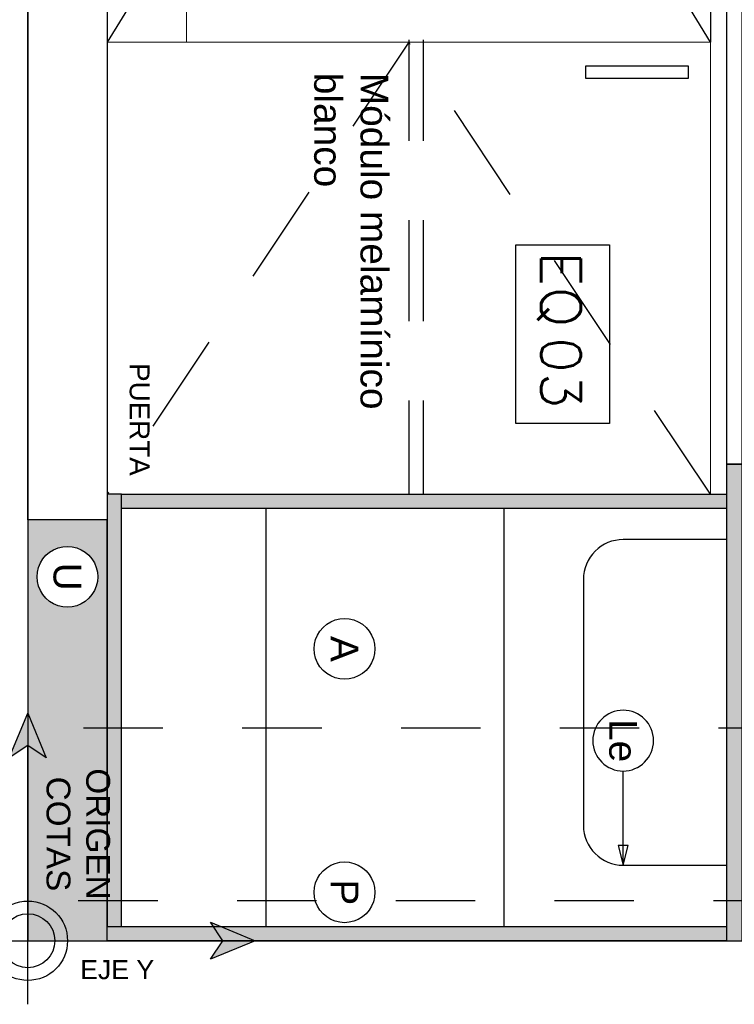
# Model space of a CAD drawing. Header units: millimetres. Extents: x -989 to -850, y -581 to -509.
# Tile 25 of 52: x -954.342 to -953.442, y -576.425 to -575.185. Entities that reach past the tile are written whole.
import ezdxf
from ezdxf.enums import TextEntityAlignment as Align

# ---------------------------------------------------------------- set-up
doc = ezdxf.new("R2010")
doc.units = ezdxf.units.MM
doc.header["$LTSCALE"] = 0.2
doc.set_wipeout_variables(frame=1)
doc.linetypes.add('DASHDOT', pattern=[1, 0.5, -0.25, 0, -0.25])
doc.linetypes.add('HIDDEN2', pattern=[4.7625, 3.175, -1.5875])
for name, color, linetype in [('0A-ALBA-0', 252, 'Continuous'), ('A Aluminio', 5, 'Continuous'), ('A PROYECCION 2', 2, 'Continuous'), ('A SANITARIO', 5, 'Continuous'), ('A-ALBA-0', 253, 'Continuous'), ('A-ALBA-2', 2, 'Continuous'), ('A-ALBA-4', 6, 'Continuous'), ('A-ANNO-NIV', 2, 'Continuous'), ('A-ANNO-SIMB', 2, 'Continuous'), ('A-ANNO-SIMB @ 20', 2, 'Continuous'), ('A-ANNO-SIMB-AXIS', 1, 'Continuous'), ('A-ANOT-COTA-PARC', 1, 'Continuous'), ('A-EQPM-FIJO', 1, 'Continuous'), ('TEXTOS', 2, 'Continuous'), ('TXT COTA', 3, 'Continuous'), ('TXT PLANILLAS', 3, 'Continuous')]:
    doc.layers.add(name, color=color, linetype=linetype)
doc.styles.add('arial', font='arial.ttf')
doc.styles.add('BIS-ANOT', font='swiss.ttf')
doc.styles.add('BIS-COTA', font='swissb.ttf')
doc.styles.add('E5-10', font='micross.ttf', dxfattribs={"height": 0.015})
doc.styles.add('E5-100', font='micross.ttf')
doc.styles.add('ROMANS', font='romans.shx')
doc.dimstyles.new('BIS-COTA-NIVE', dxfattribs={"dimscale": 1.8, "dimtxt": 0.0018, "dimasz": 0.0015, "dimexe": 0, "dimexo": 0, "dimgap": 0.0027, "dimtad": 2, "dimtih": 1, "dimtoh": 1, "dimzin": 1, "dimdsep": 46, "dimtxsty": 'BIS-COTA', "dimblk1": 'MARK1', "dimblk2": 'MARK2', "dimsah": 1, "dimcen": 0.0015, "dimclrd": 1, "dimclre": 1, "dimaunit": 1, "dimadec": 0, "dimazin": 0, "dimtfac": 1, "dimtix": 1, "dimtofl": 0, "dimtmove": 2, "dimatfit": 3, "dimldrblk": 'MARK1', "dimfxl": 1, "dimtolj": 1, "dimarcsym": 0})
doc.dimstyles.new('BIS-COTA-PARC', dxfattribs={"dimscale": 0, "dimtxt": 0.0018, "dimasz": 0.001, "dimexe": 0.0015, "dimexo": 0, "dimgap": 0.0005, "dimtad": 1, "dimdec": 0, "dimlfac": 100, "dimzin": 9, "dimdsep": 46, "dimtxsty": 'BIS-COTA', "dimblk": 'OBLIQUE', "dimcen": 2.5, "dimclrd": 256, "dimclre": 251, "dimclrt": 2, "dimadec": 1, "dimazin": 2, "dimtfac": 1, "dimtdec": 0, "dimtix": 1, "dimtmove": 2, "dimatfit": 3, "dimldrblk": 'DOT', "dimfxl": 0.0015, "dimfxlon": 1, "dimtolj": 1, "dimtzin": 0, "dimarcsym": 0})

# ---------------------------------------------------------------- blocks, each defined once
blk = doc.blocks.new('_Oblique')
at = {"layer": 'TXT COTA', "color": 0, "lineweight": -2}
blk.add_line((-0.5, -0.5), (0.5, 0.5), dxfattribs=at)
blk = doc.blocks.new('*D627')
at = {"layer": 'A-ANOT-COTA-PARC', "color": 251, "lineweight": -2, "transparency": 16777216}
for p, q in [((-954.5142, -572.9447), (-954.4542, -572.9447)), ((-954.4542, -576.3447), (-954.5142, -576.3447))]:
    blk.add_line(p, q, dxfattribs=at)
at = {"layer": 'A-ANOT-COTA-PARC', "lineweight": -2, "transparency": 16777216}
blk.add_line((-954.4842, -576.3447), (-954.4842, -572.9447), dxfattribs=at)
at = {"layer": 'Defpoints', "color": 0, "transparency": 16777216}
for p in [(-955.105, -572.9447), (-954.4842, -572.9447), (-952.1202, -576.3447)]:
    blk.add_point(p, dxfattribs=at)
at = {"layer": 'A-ANOT-COTA-PARC', "lineweight": -2, "transparency": 16777216, "xscale": 0.02, "yscale": 0.02, "zscale": 0.02}
for p, rotation in [((-954.4842, -572.9447), 90), ((-954.4842, -576.3447), 270)]:
    blk.add_blockref('_Oblique', p, dxfattribs=dict(at, rotation=rotation))
at = {"layer": 'A-ANOT-COTA-PARC', "color": 2, "transparency": 16777216, "insert": (-954.5127, -574.6447), "char_height": 0.036, "attachment_point": 5, "rotation": 90, "style": 'BIS-COTA'}
blk.add_mtext('\\A1;340', dxfattribs=at)
blk = doc.blocks.new('_Dot')
at = {"color": 0, "linetype": 'ByBlock', "lineweight": -2}
blk.add_line((-0.5, 0), (-1, 0), dxfattribs=at)
at = {"color": 0, "linetype": 'ByBlock', "const_width": 0.5}
blk.add_lwpolyline([(-0.25, 0, 1), (0.25, 0, 1)], format="xyb", close=True, dxfattribs=at)
blk = doc.blocks.new('A-ANNO-NOM-2')
blk.add_wipeout([(0, -0.001913), (0.000299, -0.00189), (0.000591, -0.00182), (0.000869, -0.001705), (0.001125, -0.001548), (0.001353, -0.001353), (0.001548, -0.001125), (0.001705, -0.000869), (0.00182, -0.000591), (0.00189, -0.000299), (0.001913, 0), (0.00189, 0.000299), (0.00182, 0.000591), (0.001705, 0.000869), (0.001548, 0.001125), (0.001353, 0.001353), (0.001125, 0.001548), (0.000869, 0.001705), (0.000591, 0.00182), (0.000299, 0.00189), (0, 0.001913), (-0.000299, 0.00189), (-0.000591, 0.00182), (-0.000869, 0.001705), (-0.001125, 0.001548), (-0.001353, 0.001353), (-0.001548, 0.001125), (-0.001705, 0.000869), (-0.00182, 0.000591), (-0.00189, 0.000299), (-0.001913, 0), (-0.00189, -0.000299), (-0.00182, -0.000591), (-0.001705, -0.000869), (-0.001548, -0.001125), (-0.001353, -0.001353), (-0.001125, -0.001548), (-0.000869, -0.001705), (-0.000591, -0.00182), (-0.000299, -0.00189)])
blk.add_lwpolyline([(0, -0.001913), (0.000299, -0.00189), (0.000591, -0.00182), (0.000869, -0.001705), (0.001125, -0.001548), (0.001353, -0.001353), (0.001548, -0.001125), (0.001705, -0.000869), (0.00182, -0.000591), (0.00189, -0.000299), (0.001913, 0), (0.00189, 0.000299), (0.00182, 0.000591), (0.001705, 0.000869), (0.001548, 0.001125), (0.001353, 0.001353), (0.001125, 0.001548), (0.000869, 0.001705), (0.000591, 0.00182), (0.000299, 0.00189), (0, 0.001913), (-0.000299, 0.00189), (-0.000591, 0.00182), (-0.000869, 0.001705), (-0.001125, 0.001548), (-0.001353, 0.001353), (-0.001548, 0.001125), (-0.001705, 0.000869), (-0.00182, 0.000591), (-0.00189, 0.000299), (-0.001913, 0), (-0.00189, -0.000299), (-0.00182, -0.000591), (-0.001705, -0.000869), (-0.001548, -0.001125), (-0.001353, -0.001353), (-0.001125, -0.001548), (-0.000869, -0.001705), (-0.000591, -0.00182), (-0.000299, -0.00189)], close=True)
at = {"color": 1, "linetype": 'Continuous', "style": 'E5-100'}
blk.add_attdef('LETRA', text='', height=0.00175, dxfattribs=at).set_placement((0, 0), align=Align.MIDDLE_CENTER)
blk = doc.blocks.new('*U546')
blk.add_lwpolyline([(-0.007846, 0), (-0.006596, 0.000313), (-0.006596, -0.000312)], close=True)
blk.add_wipeout([(0, -0.001913), (0.000299, -0.00189), (0.000591, -0.00182), (0.000869, -0.001705), (0.001125, -0.001548), (0.001353, -0.001353), (0.001548, -0.001125), (0.001705, -0.000869), (0.00182, -0.000591), (0.00189, -0.000299), (0.001913, 0), (0.00189, 0.000299), (0.00182, 0.000591), (0.001705, 0.000869), (0.001548, 0.001125), (0.001353, 0.001353), (0.001125, 0.001548), (0.000869, 0.001705), (0.000591, 0.00182), (0.000299, 0.00189), (0, 0.001913), (-0.000299, 0.00189), (-0.000591, 0.00182), (-0.000869, 0.001705), (-0.001125, 0.001548), (-0.001353, 0.001353), (-0.001548, 0.001125), (-0.001705, 0.000869), (-0.00182, 0.000591), (-0.00189, 0.000299), (-0.001913, 0), (-0.00189, -0.000299), (-0.00182, -0.000591), (-0.001705, -0.000869), (-0.001548, -0.001125), (-0.001353, -0.001353), (-0.001125, -0.001548), (-0.000869, -0.001705), (-0.000591, -0.00182), (-0.000299, -0.00189)])
at = {"linetype": 'Continuous'}
blk.add_line((-0.007846, 0), (-0.001913, 0), dxfattribs=at)
blk.add_circle((0, 0), 0.001913)
at = {"color": 1, "linetype": 'Continuous', "style": 'E5-100'}
blk.add_attdef('LETRA', text='', height=0.00175, dxfattribs=at).set_placement((0, 0), align=Align.MIDDLE_CENTER)
blk = doc.blocks.new('*D584')
at = {"layer": 'A-ANNO-NIV', "color": 1, "lineweight": -2, "transparency": 16777216}
for p, q in [((-952.8319, -574.7088), (-952.907, -574.5484)), ((-952.907, -574.5484), (-952.907, -574.6084)), ((-952.8319, -574.6488), (-952.8319, -574.7088))]:
    blk.add_line(p, q, dxfattribs=at)
at = {"layer": 'Defpoints', "color": 0, "transparency": 16777216}
for p in [(-952.907, -574.6084), (-952.8319, -574.6488), (-954.3319, -576.3447)]:
    blk.add_point(p, dxfattribs=at)
at = {"layer": 'A-ANNO-NIV', "color": 0, "transparency": 16777216, "insert": (-952.907, -574.7291), "char_height": 0.036, "attachment_point": 5, "rotation": 90, "style": 'BIS-COTA'}
blk.add_mtext('\\A1;+1.50', dxfattribs=at)
blk = doc.blocks.new('MARK1')
at = {"color": 0}
for p, q in [((1, 0), (-1, 0)), ((0, 1.5), (0, -1.5))]:
    blk.add_line(p, q, dxfattribs=at)
blk.add_lwpolyline([(0.5, 0.5), (-0.5, -0.5)], dxfattribs=at)
blk = doc.blocks.new('MARK2')
at = {"color": 0}
for p, q in [((1, 0), (-1, 0)), ((0, 1.5), (0, -1.5))]:
    blk.add_line(p, q, dxfattribs=at)
blk.add_lwpolyline([(0.5, 0.5), (-0.5, -0.5)], dxfattribs=at)
blk = doc.blocks.new('A-ANNO-DET-EJE 2')
for points in [[(0, 0.2863), (0.0233, 0.2302), (0, 0.2457), (-0.0233, 0.2302)], [(-0.2863, 0), (-0.2302, 0.0233), (-0.2457, 0), (-0.2302, -0.0233)]]:
    blk.add_hatch(color=0).paths.add_polyline_path(points)
at = {"color": 0}
for p, q in [((0, -0.08), (0, 0.2457)), ((0.08, 0), (-0.2457, 0))]:
    blk.add_line(p, q, dxfattribs=at)
for points in [[(0, 0.2863), (0.0233, 0.2302), (0, 0.2457), (-0.0233, 0.2302)], [(-0.2863, 0), (-0.2302, 0.0233), (-0.2457, 0), (-0.2302, -0.0233)]]:
    blk.add_lwpolyline(points, close=True, dxfattribs=at)
at = {"color": 0, "ltscale": 1.5}
for radius in [0.05, 0.034]:
    blk.add_circle((0, 0), radius, dxfattribs=at)
at = {"color": 0, "insert": (0.0487, 0.066), "char_height": 0.024, "width": 0.234553, "attachment_point": 7, "rotation": 90, "style": 'E5-10'}
blk.add_mtext('{\\fArial|b0|i0|c238|p34;EJE Y}', dxfattribs=at)
at = {"color": 0, "style": 'E5-10'}
for s, insert, char_height, width, attachment_point in [('{\\fArial|b0|i0|c238|p34;ORIGEN\\fArial|b0|i0|c0|p34;\\P\\fArial|b0|i0|c238|p34;COTAS}', (-0.1344, 0.0634), 0.03, 0.19717, 5), ('{\\fArial|b0|i0|c238|p34;EJE X}', (-0.1843, -0.02), 0.024, 0.234553, 1)]:
    blk.add_mtext(s, dxfattribs=dict(at, insert=insert, char_height=char_height, width=width, attachment_point=attachment_point))
blk = doc.blocks.new('*D598')
at = {"layer": 'A-ANOT-COTA-PARC', "color": 251, "lineweight": -2, "transparency": 16777216}
for p, q in [((-954.4037, -576.0447), (-954.4637, -576.0447)), ((-954.4037, -576.3447), (-954.4637, -576.3447))]:
    blk.add_line(p, q, dxfattribs=at)
at = {"layer": 'A-ANOT-COTA-PARC', "lineweight": -2, "transparency": 16777216}
for p, q in [((-954.4337, -576.0447), (-954.4337, -576.1662)), ((-954.4337, -576.3447), (-954.4337, -576.2232))]:
    blk.add_line(p, q, dxfattribs=at)
at = {"layer": 'Defpoints', "color": 0, "transparency": 16777216}
for p in [(-954.4337, -576.0447), (-954.3319, -576.0447), (-954.3319, -576.3447, -0.0005)]:
    blk.add_point(p, dxfattribs=at)
at = {"layer": 'A-ANOT-COTA-PARC', "lineweight": -2, "transparency": 16777216, "xscale": 0.02, "yscale": 0.02, "zscale": 0.02}
for p, rotation in [((-954.4337, -576.0447), 90), ((-954.4337, -576.3447), 270)]:
    blk.add_blockref('_Oblique', p, dxfattribs=dict(at, rotation=rotation))
at = {"layer": 'A-ANOT-COTA-PARC', "color": 2, "transparency": 16777216, "insert": (-954.4337, -576.1947), "char_height": 0.036, "attachment_point": 5, "rotation": 180, "style": 'BIS-COTA'}
blk.add_mtext('\\A1;30', dxfattribs=at)
blk = doc.blocks.new('EQ08')
at = {"layer": 'TXT PLANILLAS', "ltscale": 0.3, "elevation": 25.6}
blk.add_lwpolyline([(90.6711, -2.7224), (90.9521, -2.7224), (90.9521, -2.8702), (90.6711, -2.8702)], close=True, dxfattribs=at)
at = {"layer": 'TXT PLANILLAS', "ltscale": 0.3, "style": 'ROMANS', "text_generation_flag": 6, "width": 1.1}
blk.add_text('EQ', height=0.0624, rotation=180, dxfattribs=at).set_placement((90.6807, -2.8303, 25.6))
at = {"layer": 'TXT PLANILLAS', "ltscale": 0.3, "style": 'ROMANS', "text_generation_flag": 6, "width": 1.05}
blk.add_attdef('08', text='', height=0.0624, rotation=180, dxfattribs=at).set_placement((90.8724, -2.7992, 25.6), align=Align.MIDDLE)

msp = doc.modelspace()

# ---------------------------------------------------------------- hatches: boundary and pattern name
h = msp.add_hatch(color=252)
h.dxf.hatch_style = 1
h.paths.add_polyline_path([(-953.4519, -575.7447), (-953.4519, -576.3447), (-953.4319, -576.3447), (-953.4319, -575.7447)])
h = msp.add_hatch(color=252)
h.dxf.hatch_style = 1
h.paths.add_polyline_path([(-954.2319, -575.7827), (-954.2319, -576.3267), (-954.2139, -576.3267), (-954.2139, -575.7827)])
h = msp.add_hatch(color=252)
h.dxf.hatch_style = 1
h.paths.add_polyline_path([(-954.2139, -575.7827), (-953.4519, -575.7827), (-953.4519, -575.8007), (-954.2139, -575.8007)])
h = msp.add_hatch(color=251)
h.dxf.hatch_style = 1
h.paths.add_polyline_path([(-954.2319, -576.3267), (-954.2319, -576.3447), (-954.3319, -576.3447), (-954.3319, -575.8147), (-954.2319, -575.8147)])
h = msp.add_hatch(color=252)
h.dxf.hatch_style = 1
h.paths.add_polyline_path([(-953.4519, -576.3267), (-953.4519, -576.3447), (-954.2319, -576.3447), (-954.2319, -576.3267)])

# ---------------------------------------------------------------- linework, layer by layer
at = {"elevation": 0.0005}
msp.add_lwpolyline([(-954.3319, -575.8147), (-954.3319, -576.3447), (-954.2319, -576.3447), (-954.2319, -575.8147)], close=True, dxfattribs=at)
at = {"layer": '0A-ALBA-0', "ltscale": 0.5}
msp.add_lwpolyline([(-953.4519, -575.8397), (-953.5819, -575.8397, 0.414214), (-953.6319, -575.8897), (-953.6319, -576.1997, 0.414214), (-953.5819, -576.2497), (-953.4519, -576.2497)], format="xyb", dxfattribs=at)
at = {"layer": 'A Aluminio', "color": 6, "elevation": -0.0005}
msp.add_lwpolyline([(-953.4719, -573.9677), (-953.4719, -575.2137)], dxfattribs=at)
at = {"layer": 'A PROYECCION 2', "linetype": 'Continuous', "lineweight": 13}
for p, q in [((-954.2319, -573.5051, -0.0005), (-954.2319, -575.7827, -0.0005)), ((-954.1319, -575.2137, -0.0005), (-954.1319, -573.9677)), ((-954.2319, -575.2137, -0.0005), (-953.4719, -575.2137, -0.0005)), ((-954.2319, -575.7827, -0.0005), (-953.4719, -575.7827, -0.0005))]:
    msp.add_line(p, q, dxfattribs=at)
at = {"layer": 'A PROYECCION 2', "linetype": 'Continuous', "lineweight": 13, "elevation": -0.0005}
for points in [[(-953.4719, -573.5067), (-953.4719, -575.7827)], [(-953.4519, -573.5067), (-953.4519, -575.7827)]]:
    msp.add_lwpolyline(points, dxfattribs=at)
at = {"layer": 'A SANITARIO', "linetype": 'ByBlock', "elevation": -0.0005}
msp.add_lwpolyline([(-953.4995, -575.2437), (-953.6295, -575.2437), (-953.6295, -575.2587), (-953.4995, -575.2587)], close=True, dxfattribs=at)
at = {"layer": 'A-ALBA-0', "linetype": 'HIDDEN2', "ltscale": 0.2}
for p, q in [((-953.4719, -573.9677), (-954.2319, -575.2137, -0.0005)), ((-953.4719, -575.2137, -0.0005), (-954.2319, -573.9677)), ((-953.8519, -574.0757, -0.0005), (-953.8519, -575.7827, -0.0005)), ((-953.8339, -574.0757, -0.0005), (-953.8339, -575.7827, -0.0005))]:
    msp.add_line(p, q, dxfattribs=at)
at = {"layer": 'A-ALBA-0', "linetype": 'HIDDEN2', "ltscale": 0.2, "elevation": -0.0005}
msp.add_lwpolyline([(-953.4719, -575.7827), (-953.8519, -575.2137), (-954.2319, -575.7827)], dxfattribs=at)
at = {"layer": 'A-ALBA-4', "elevation": 0.0005}
msp.add_lwpolyline([(-954.2319, -575.8147), (-954.3319, -575.8147), (-954.3319, -573.4747), (-954.2319, -573.4747)], close=True, dxfattribs=at)
at = {"layer": 'A-ALBA-4'}
for points in [[(-953.4519, -575.7447), (-953.4519, -576.3447), (-953.4319, -576.3447), (-953.4319, -575.7447)], [(-954.2319, -575.7827), (-954.2319, -576.3267), (-954.2139, -576.3267), (-954.2139, -575.7827)], [(-954.2139, -575.7827), (-953.4519, -575.7827), (-953.4519, -575.8007), (-954.2139, -575.8007)], [(-953.4519, -576.3267), (-953.4519, -576.3447), (-954.2319, -576.3447), (-954.2319, -576.3267)]]:
    msp.add_lwpolyline(points, close=True, dxfattribs=at)
at = {"layer": 'A-EQPM-FIJO', "elevation": 0.0005}
msp.add_lwpolyline([(-953.4519, -575.7447), (-953.4319, -575.7447), (-953.4319, -573.5447), (-953.4519, -573.5447)], close=True, dxfattribs=at)

# ---------------------------------------------------------------- block references
at = {"layer": 'A-ANNO-SIMB', "color": 253, "xscale": 0.8, "yscale": 0.8, "zscale": 0.8, "rotation": 269.999999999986}
msp.add_blockref('EQ08', (-951.421, -502.9317, -60.4805), dxfattribs=at).add_auto_attribs({'08': '03'})
at = {"layer": 'A-ANNO-SIMB-AXIS', "rotation": 269.999999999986}
msp.add_blockref('A-ANNO-DET-EJE 2', (-954.3319, -576.3447, -0.0005), dxfattribs=at)

# ---------------------------------------------------------------- texts
at = {"layer": 'TEXTOS', "attachment_point": 7, "rotation": 270, "style": 'arial'}
for s, width, insert, char_height in [('\\A1;Módulo melamínico blanco', 0.502726, (-953.9716, -575.2521), 0.035), ('\\A1;PUERTA', 0.646215, (-954.2039, -575.6176, -0.0005), 0.025)]:
    msp.add_mtext_dynamic_manual_height_columns(s, width=width, gutter_width=12.5, heights=[0], dxfattribs=dict(at, insert=insert, char_height=char_height))

# ---------------------------------------------------------------- dimensions: what is measured, and where the dimension line sits
at = {"layer": 'A-ANOT-COTA-PARC'}
dim = msp.add_linear_dim(base=(-954.4842, -572.9447, 0.0005), p1=(-952.1202, -576.3447, 0.0005), p2=(-955.105, -572.9447, 0.0005), angle=90, dimstyle='BIS-COTA-PARC', override={"dimscale": 0, "dimtix": 1, "dimtofl": 1, "dimtmove": 2, "dimatfit": 3}, dxfattribs=at)
dim.commit()
dim.dimension.update_dxf_attribs({"geometry": '*D627', "text_midpoint": (-954.5127, -574.6447, 0.0005)})
dim = msp.add_linear_dim(base=(-954.4337, -576.0447), p1=(-954.3319, -576.3447, -0.0005), p2=(-954.3319, -576.0447), angle=270, dimstyle='BIS-COTA-PARC', override={"dimscale": 0, "dimtix": 1, "dimtofl": 1, "dimtmove": 2, "dimatfit": 3}, dxfattribs=at)
dim.commit()
dim.dimension.update_dxf_attribs({"geometry": '*D598', "text_midpoint": (-954.4337, -576.1947), "text_rotation": 180})

# ---------------------------------------------------------------- next in the draw order: block references
at = {"layer": 'A-ANNO-SIMB @ 20', "linetype": 'Continuous'}
ref = msp.add_blockref('A-ANNO-NOM-2', (-954.282, -575.8865, 0.0005), dxfattribs=dict(at, xscale=-20, yscale=20, zscale=20, rotation=269.9999999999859))
ref.add_attrib('LETRA', 'U', dxfattribs={"layer": '0', "color": 1, "linetype": 'Continuous', "height": 0.035, "rotation": 270, "style": 'BIS-ANOT', "text_generation_flag": 2}).set_placement((-954.282, -575.8865, 0.0005), align=Align.MIDDLE_CENTER)
ref = msp.add_blockref('*U546', (-953.5819, -576.0928), dxfattribs=dict(at, xscale=-20, yscale=20, zscale=20, rotation=269.9999999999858))
ref.add_attrib('LETRA', 'Le', dxfattribs={"layer": '0', "color": 1, "linetype": 'Continuous', "height": 0.035, "rotation": 270, "style": 'E5-100'}).set_placement((-953.5819, -576.0928), align=Align.MIDDLE_CENTER)

# ---------------------------------------------------------------- next in the draw order: hatches: boundary and pattern name
at = {"layer": 'A-ALBA-0'}
h = msp.add_hatch(dxfattribs=at)
h.set_pattern_fill('_USER', color=256, scale=0.3, angle=450, pattern_type=0)
h.set_pattern_definition([(90, (-954.33188, -576.3447), (-0.3, 7e-14), [])])
h.paths.add_polyline_path([(-953.4519, -575.8007), (-954.2139, -575.8007), (-954.2139, -576.3267), (-953.4519, -576.3267)])
h.paths.add_polyline_path([(-954.2139, -573.4887), (-953.4519, -573.4887), (-953.4519, -572.9627), (-954.2139, -572.9627)])
h = msp.add_hatch(dxfattribs=at)
h.set_pattern_fill('_USER', color=256, scale=0.6, angle=180, pattern_type=0)
h.set_pattern_definition([(180, (-954.3319, -576.3447), (-1e-13, -0.6), [])])
h.paths.add_polyline_path([(-954.2139, -573.4887), (-953.4519, -573.4887), (-953.4519, -572.9627), (-954.2139, -572.9627)])
h.paths.add_polyline_path([(-953.4519, -575.8007), (-954.2139, -575.8007), (-954.2139, -576.3267), (-953.4519, -576.3267)])

# ---------------------------------------------------------------- next in the draw order: linework, layer by layer
at = {"layer": 'A-ALBA-2', "linetype": 'DASHDOT', "ltscale": 0.1}
msp.add_line((-952.9617, -576.0773), (-954.8493, -576.0773), dxfattribs=at)
at = {"layer": 'A-ALBA-4'}
msp.add_lwpolyline([(-951.6919, -572.9447), (-954.3319, -572.9447), (-954.3319, -576.3447), (-951.9719, -576.3447)], close=True, dxfattribs=at)

# ---------------------------------------------------------------- next in the draw order: dimensions: what is measured, and where the dimension line sits
at = {"layer": 'A-ANNO-NIV'}
dim = msp.add_ordinate_dim(feature_location=(-952.8319, -574.6488, -0.0005), offset=(-0.0751, 0.0404), dtype=0, origin=(-954.3319, -576.3447, -0.0005), dimstyle='BIS-COTA-NIVE', override={"dimscale": 0, "dimpost": '+<>', "dimtix": 1, "dimtofl": 0, "dimtmove": 2, "dimatfit": 3}, dxfattribs=at)
dim.commit()
dim.dimension.update_dxf_attribs({"geometry": '*D584', "text_midpoint": (-952.907, -574.7291, -0.0005), "text_rotation": 180})

# ---------------------------------------------------------------- next in the draw order: block references
at = {"layer": 'A-ANNO-SIMB @ 20', "linetype": 'Continuous'}
ref = msp.add_blockref('A-ANNO-NOM-2', (-953.9329, -575.9773), dxfattribs=dict(at, xscale=-20, yscale=20, zscale=20, rotation=269.9999999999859))
ref.add_attrib('LETRA', 'A', dxfattribs={"layer": '0', "color": 1, "linetype": 'Continuous', "height": 0.035, "rotation": 270, "style": 'BIS-ANOT'}).set_placement((-953.9329, -575.9773), align=Align.MIDDLE_CENTER)
ref = msp.add_blockref('A-ANNO-NOM-2', (-953.9329, -576.2837), dxfattribs=dict(at, xscale=-20, yscale=20, zscale=20, rotation=269.9999999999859))
ref.add_attrib('LETRA', 'P', dxfattribs={"layer": '0', "color": 1, "linetype": 'Continuous', "height": 0.035, "rotation": 270, "style": 'BIS-ANOT'}).set_placement((-953.9329, -576.2837), align=Align.MIDDLE_CENTER)

# ---------------------------------------------------------------- next in the draw order: linework, layer by layer
at = {"layer": 'A-ALBA-2', "linetype": 'DASHDOT', "ltscale": 0.1}
msp.add_line((-952.9683, -576.2944, 0.0007), (-954.8493, -576.2944, 0.0007), dxfattribs=at)

doc.saveas('drawing.dxf')
